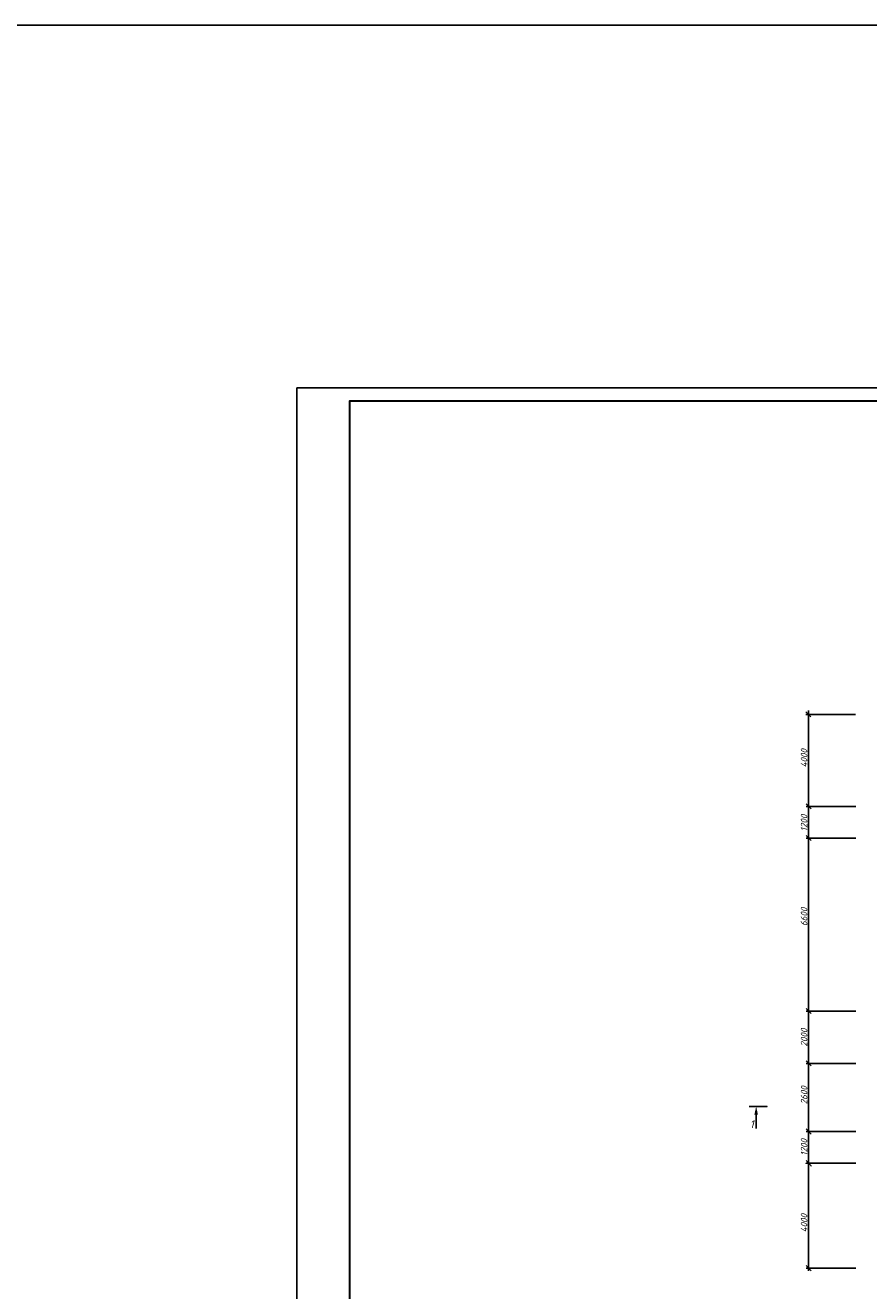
# Model space of a CAD drawing. Extents: x -119078 to 1619993, y 264752 to 340742.
# Tile 25 of 220: x 88836 to 120982, y 292488 to 340742. Entities that reach past the tile are written whole.
import ezdxf

# ---------------------------------------------------------------- set-up
doc = ezdxf.new("R2010")
doc.units = 0
doc.header["$MEASUREMENT"] = 0
doc.linetypes.add('CONTI', pattern=[0])
doc.layers.get('0').update_dxf_attribs({"color": 250, "linetype": 'CONTI'})
for name, color, linetype in [('PDF _Геометрия', 250, 'Continuous'), ('PDF _Сплошная заливка', 7, 'Continuous'), ('PDF _Текст', 7, 'Continuous'), ('Ярлык', 1, 'Continuous')]:
    doc.layers.add(name, color=color, linetype=linetype)
doc.styles.add('ICOCPEUR', font='isocpeui.ttf')
doc.styles.add('ISO', font='times.ttf')
doc.styles.add('PDF ISOCPEUR Italic', font='isocpeui.ttf')

msp = doc.modelspace()

# ---------------------------------------------------------------- linework, layer by layer
at = {"color": 3}
msp.add_lwpolyline([(919564.339, 264752.208), (-119077.586, 264752.208), (-119077.586, 340741.932), (919564.339, 340741.932)], close=True, dxfattribs=at)
at = {"layer": 'PDF _Геометрия', "lineweight": -3}
msp.add_lwpolyline([(99191.151, 267513.75), (183291.151, 267513.75), (183291.151, 326913.75), (99191.151, 326913.75)], close=True, dxfattribs=at)
at = {"layer": 'PDF _Геометрия', "lineweight": 30}
msp.add_lwpolyline([(101191.151, 268013.75), (182791.151, 268013.75), (182791.151, 326413.75), (101191.151, 326413.75)], close=True, dxfattribs=at)
at = {"layer": 'PDF _Геометрия', "color": 251, "lineweight": -3, "true_color": 0x535353}
for points in [[(118780.916, 314365.697), (118586.178, 314560.435)], [(120482.761, 314458.833), (118586.178, 314458.833)], [(118687.766, 314613.66), (118687.766, 296744.481)], [(118788.294, 310860.643), (118593.556, 311055.381)], [(120490.139, 310953.779), (118593.556, 310953.779)], [(118788.406, 309656.842), (118593.668, 309851.58)], [(120490.251, 309749.977), (118593.668, 309749.977)], [(118789.02, 303056.852), (118594.281, 303251.59)], [(120490.864, 303149.988), (118594.281, 303149.988)], [(118789.205, 301059.311), (118594.467, 301254.05)], [(120491.05, 301152.447), (118594.467, 301152.447)], [(118789.335, 298459.311), (118594.597, 298654.05)], [(120491.18, 298552.447), (118594.597, 298552.447)], [(120491.213, 297349.039), (118594.63, 297349.039), (120491.213, 297349.039)], [(118687.766, 296947.686), (118687.766, 293247.656)], [(118594.63, 293442.394), (118789.369, 293247.656)], [(120491.213, 293349.259), (118594.63, 293349.259)]]:
    msp.add_lwpolyline(points, dxfattribs=at)
at = {"layer": 'PDF _Геометрия', "color": 7, "lineweight": -3}
for points in [[(116431.054, 299513.397), (117108.405, 299513.397), (116693.527, 299513.397)], [(116693.527, 299200.122), (116693.527, 298675.175)]]:
    msp.add_lwpolyline(points, dxfattribs=at)
at = {"layer": 'PDF _Геометрия', "color": 251, "lineweight": -3, "true_color": 0x535353}
msp.add_lwpolyline([(118594.63, 297450.642), (118789.369, 297247.437)], close=True, dxfattribs=at)
at = {"layer": 'PDF _Сплошная заливка', "lineweight": 30, "transparency": 33554559}
msp.add_solid([(116693.527, 299513.397), (116761.262, 299200.122), (116625.792, 299200.122)], dxfattribs=at)

# ---------------------------------------------------------------- texts
at = {"linetype": 'Continuous', "lineweight": 25, "ltscale": 15, "insert": (12863.76, 311222.017), "char_height": 250, "width": 17877.44941, "attachment_point": 1, "style": 'ICOCPEUR'}
msp.add_mtext('\\pi4862.31;{\\H1.16667x;\\LАнтисейсмические мероприятия\\P\\pi0;\\H0.71428x;\\l       Для обеспечения сейсмостойкости несущих конструкций и фундаментов соблюдены все условия КМК 2.01.03-19 «Строительство в сейсмических районах».\\P\\pi5355.138;\\H1.4x;\\LАнтикоррозионная защита\\l\\P\\pi0;\\H0.71428x;       Защита конструкций от коррозии должна производиться в соответствии КМК 2.03.11-96 "Защита строительных конструкций от коррозии" ГОСТ 9.402-2004 «Покрытия лакокрасочные. Подготовка (металлических поверхностей перед окрашиванием». Антикоррозионное покрытие должно обеспечивать защиту конструкций. \\P       \\A1;Все несущие металлоконструкции грунтовать и\\A0; окрасить эмалью ПФ-115 (ГОСТ6465-76) за 2 раза по грунтовке ГФ-021 (ГОСТ 25129-82)\\A1;.\\P      Для железобетонных конструкций использовать бетон \\A0;на портландцементе по ГОСТ 10178-85*,\\A1; водонепроницаемости W\\A0;4\\A1; и морозостойкостью F100\\A0;.\\A1;\\P\\A0;       \\A1;Все \\A0;поверхности бетонных и ж.б конструкций, соприкасающиеся с грунтом обмазать \\A1;\\C256;горячим битумом за 2 раза\\A0;\\C0; по ГОСТ 28379-89.}\\P\\pi5566.64787;{\\H1.16666x;\\LАнтипросадочные мероприятия\\A1;\\l\\P\\pi0;\\H0.71428x;        В соответствии с требованиями КМК 2.02.01-98 приняты противопросадочные мероприятия для первого типа грунтовых условий. Для устранения просадочных свойств грунтов I типа предусмотрено уплотнение тяжелыми трамбовками грунтов в основании котлованов и устройство подготовки из бетона класса В7,5. Насыпные грунты и строительный мусор толщиной до 1,5м удалить и заменить засыпкой из ГПС до бетонной подготовки.}', dxfattribs=at)
at = {"layer": 'PDF _Текст', "color": 251, "lineweight": 30, "true_color": 0x535353, "char_height": 249.9768, "attachment_point": 7, "rotation": 90, "style": 'PDF ISOCPEUR Italic'}
for s, insert in [('4000', (118644.413, 312441.823)), ('1200', (118644.413, 310002.434)), ('6600', (118644.413, 306389.912)), ('2000', (118645.027, 301797.765)), ('2600', (118645.268, 299591.93)), ('1200', (118645.398, 297634.915)), ('4000', (118645.432, 294712.427))]:
    msp.add_mtext(s, dxfattribs=dict(at, insert=insert))
at = {"layer": 'PDF _Текст', "lineweight": 30, "insert": (116452.916, 298690.568), "char_height": 299.975, "attachment_point": 7, "style": 'PDF ISOCPEUR Italic'}
msp.add_mtext('1', dxfattribs=at)
at = {"layer": 'Ярлык', "color": 165, "lineweight": 50, "char_height": 253.56783, "attachment_point": 1, "style": 'ISO'}
for s, insert, width in [('\\pi5485.19957;{\\fISOCPEUR|b0|i1|c204|p34;\\H2.7606x;\\C167;\\c8277566;ООО  \\fISOCPEUR|b0|i1|c0|p34;"UNIVER  PRO STILE"\\fISOCPEUR|b1|i1|c204|p34;\\Q15;\\T1.25; \\fArial|b1|i0|c204|p34;\\H0.36224x;\\T1.15;   \\fArial|b0|i0|c204|p34;\\T1;          }', (-90957.556, 325671.286), 25625.47242), ('\\pi5485.19957;{\\fISOCPEUR|b0|i1|c204|p34;\\H2.7606x;\\C167;\\c8277566;ООО  \\fISOCPEUR|b0|i1|c0|p34;"UNIVER  PRO STILE"\\fISOCPEUR|b1|i1|c204|p34;\\Q15;\\T1.25; \\fArial|b1|i0|c204|p34;\\H0.36224x;\\T1.15;   \\fArial|b0|i0|c204|p34;\\T1;          }', (-41908.934, 325671.286), 25625.47242), ('{\\C167;\\c8277566;             \\P\\P\\pi6540.45083;\\fISOCPEUR|b0|i1|c204|p34;\\H0.98593x;Лицензия  \\fISOCPEUR|b0|i1|c0|p34;№ 072193 \\fISOCPEUR|b0|i1|c204|p34;от \\fISOCPEUR|b0|i1|c0|p34;3 \\fISOCPEUR|b0|i1|c204|p34;апреля \\fISOCPEUR|b0|i1|c0|p34;202\\fISOCPEUR|b0|i1|c204|p34;3г\\fISOCPEUR|b0|i1|c0|p34;. \\P\\pi2223.49782;\\fISOCPEUR|b0|i1|c204|p34;Министерство строительства и жилищно-коммунального хозяйства Республики Узбекистан}', (-89126.802, 324659.709), 19682.04146), ('{\\C167;\\c8277566;             \\P\\P\\pi6540.45083;\\fISOCPEUR|b0|i1|c204|p34;\\H0.98593x;Лицензия  \\fISOCPEUR|b0|i1|c0|p34;№ 072193 \\fISOCPEUR|b0|i1|c204|p34;от \\fISOCPEUR|b0|i1|c0|p34;3 \\fISOCPEUR|b0|i1|c204|p34;апреля \\fISOCPEUR|b0|i1|c0|p34;202\\fISOCPEUR|b0|i1|c204|p34;3г\\fISOCPEUR|b0|i1|c0|p34;. \\P\\pi2223.49782;\\fISOCPEUR|b0|i1|c204|p34;Министерство строительства и жилищно-коммунального хозяйства Республики Узбекистан}', (-40078.181, 324659.709), 19682.04146)]:
    msp.add_mtext(s, dxfattribs=dict(at, insert=insert, width=width))

doc.saveas('drawing.dxf')
